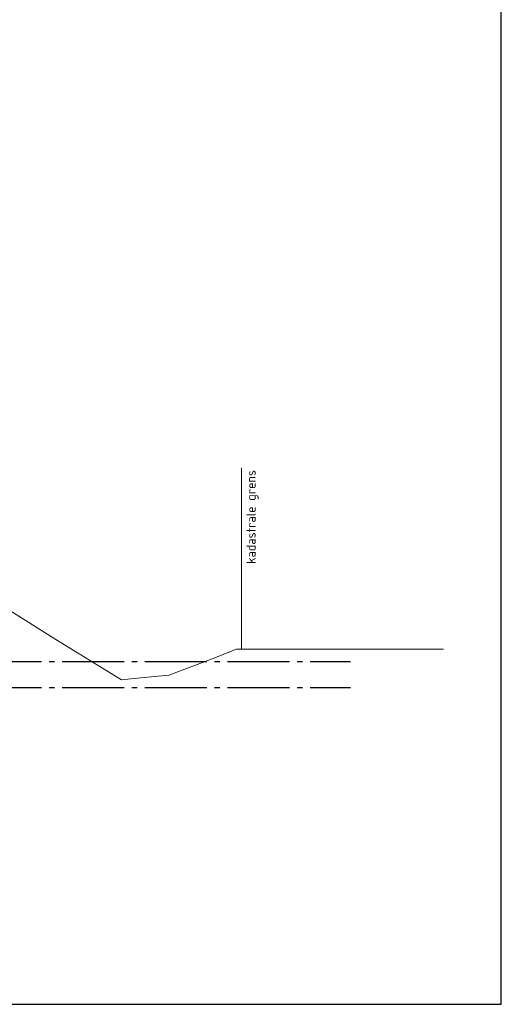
# Model space of a CAD drawing. Header units: metres. Extents: x 180716 to 180809, y 418548 to 418668.
# Tile 15 of 148: x 180747 to 180756, y 418548 to 418567. Entities that reach past the tile are written whole.
import ezdxf

# ---------------------------------------------------------------- set-up
doc = ezdxf.new("R2010")
doc.units = ezdxf.units.M
doc.linetypes.add('AL-NAP_LIJN', pattern=[15.25, 12, -1.5, 0.25, -1.5])
doc.layers.get('0').update_dxf_attribs({"color": 30, "lineweight": 0})
for name, color, linetype, lineweight in [('B-WE-GW-BERM-GD', 253, 'Continuous', 0), ('B-WE-GW-WATERGANG-GD', 253, 'Continuous', 0), ('B-WE-KG-GRENS_PERCEEL-SD', 253, 'Continuous', 0), ('B-WE-VH-M', 253, 'Continuous', 0), ('N-WE-WH-WATERPEIL_WINTERPEIL-GD', 150, 'AL-NAP_LIJN', 25), ('N-WE-WH-WATERPEIL_ZOMERPEIL-GD', 150, 'AL-NAP_LIJN', 25)]:
    doc.layers.add(name, color=color, linetype=linetype, lineweight=lineweight)
doc.layers.add('X-XX-AL-HULPLIJN-GD', color=155, linetype='Continuous', lineweight=25, plot=False)
doc.styles.add('NLCS-ISO-M100-T18', font='NLCS-ISO.ttf', dxfattribs={"height": 0.18})
doc.styles.get("Standard").update_dxf_attribs({"font": 'arial.ttf'})
doc.linetypes.add('KG-KADASTRAAL', pattern='A,5.5,-2,["K",Standard,S=1.8,R=0,X=0,Y=-0.9],-2,5.5,-2,[5,NLCS.shx,S=0.75,R=0,X=0,Y=0],-2', length=19)

# ---------------------------------------------------------------- blocks, each defined once
blk = doc.blocks.new('SKG-GRENS_PERCEEL-D')
at = {"linetype": 'KG-KADASTRAAL', "ltscale": 0.15, "flags": 128}
blk.add_lwpolyline([(0, 0), (0, 3.512)], dxfattribs=at)

msp = doc.modelspace()

# ---------------------------------------------------------------- linework, layer by layer
at = {"layer": 'B-WE-GW-BERM-GD', "flags": 128}
msp.add_lwpolyline([(180751.028, 418554.533), (180751.344, 418554.533), (180755.034, 418554.532)], dxfattribs=at)
at = {"layer": 'B-WE-GW-WATERGANG-GD', "flags": 128}
msp.add_lwpolyline([(180746.571, 418555.331), (180747.449, 418554.771), (180748.803, 418553.942), (180749.246, 418553.984), (180749.72, 418554.033), (180750.525, 418554.334), (180751.028, 418554.533)], dxfattribs=at)
at = {"layer": 'N-WE-WH-WATERPEIL_WINTERPEIL-GD', "ltscale": 0.1, "flags": 128}
msp.add_lwpolyline([(180717.255, 418553.795), (180753.238, 418553.795)], dxfattribs=at)
at = {"layer": 'N-WE-WH-WATERPEIL_ZOMERPEIL-GD', "ltscale": 0.1, "flags": 128}
msp.add_lwpolyline([(180717.255, 418554.295), (180753.238, 418554.295)], dxfattribs=at)
at = {"layer": 'X-XX-AL-HULPLIJN-GD', "flags": 128}
msp.add_lwpolyline([(180756.155, 418567.659), (180716.155, 418567.659), (180716.155, 418547.659), (180756.155, 418547.659)], close=True, dxfattribs=at)

# ---------------------------------------------------------------- block references
at = {"layer": 'B-WE-KG-GRENS_PERCEEL-SD'}
msp.add_blockref('SKG-GRENS_PERCEEL-D', (180751.126, 418554.533), dxfattribs=at)

# ---------------------------------------------------------------- texts
at = {"layer": 'B-WE-VH-M', "insert": (180751.222, 418556.187), "char_height": 0.18, "attachment_point": 1, "rotation": 90, "style": 'NLCS-ISO-M100-T18'}
msp.add_mtext_dynamic_manual_height_columns('kadastrale grens', width=1.91658, gutter_width=12.5, heights=[0], dxfattribs=at)

doc.saveas('drawing.dxf')
